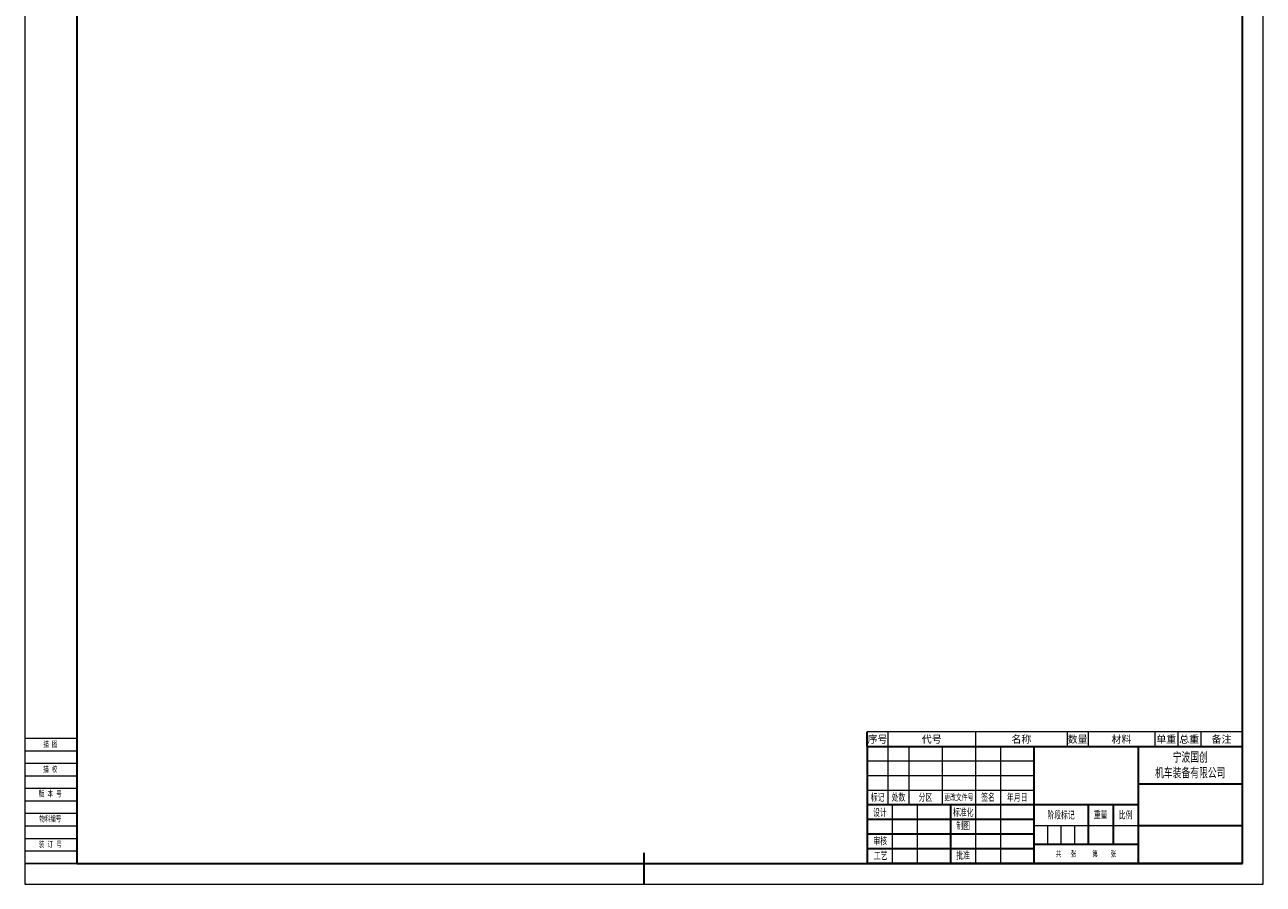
# Model space of a CAD drawing. Extents: x -584 to 10, y -66 to 775.
# Tile 1 of 2: x -584 to 10, y -66 to 346. Entities that reach past the tile are written whole.
import ezdxf
from ezdxf.enums import TextEntityAlignment as Align

# ---------------------------------------------------------------- set-up
doc = ezdxf.new("R2010")
doc.units = 0
doc.header["$MEASUREMENT"] = 0
doc.layers.get('0').update_dxf_attribs({"linetype": 'CONTINUOUS'})
for name, color, linetype, lineweight in [('02标注线', 3, 'CONTINUOUS', 18), ('03细实线', 4, 'CONTINUOUS', 15), ('尺寸线层', 3, 'CONTINUOUS', 18), ('粗实线层', 7, 'CONTINUOUS', 35), ('细实线', 4, 'CONTINUOUS', 13), ('细实线层', 7, 'CONTINUOUS', 18)]:
    doc.layers.add(name, color=color, linetype=linetype, lineweight=lineweight)
doc.layers.add('1', color=7, linetype='CONTINUOUS')
doc.styles.add('仿宋', font='simfang.ttf', dxfattribs={"width": 0.67, "height": 2.8})
doc.styles.add('宋体', font='txt')
doc.styles.add('标准', font='txt.shx', dxfattribs={"bigfont": 'gbcbig.shx'})

# ---------------------------------------------------------------- blocks, each defined once
blk = doc.blocks.new('$CAXA_FRAME_13B17AC1$_5')
at = {"layer": '粗实线层'}
for p, q in [((-272, 410.5), (-272, -410.5)), ((287, -410.5), (287, 410.5)), ((0, -420.5), (0, -405.5)), ((-272, -410.5), (287, -410.5))]:
    blk.add_line(p, q, dxfattribs=at)
at = {"layer": '细实线层'}
for p, q in [((-297, 420.5), (-297, -420.5)), ((297, -420.5), (297, 420.5)), ((-297, -420.5), (297, -420.5))]:
    blk.add_line(p, q, dxfattribs=at)
blk = doc.blocks.new('SPCADTITLE')
at = {"layer": '粗实线层'}
for p, q in [((-180, 56), (-180, 0)), ((-180, 56), (0, 56)), ((-100, 56), (-100, 0)), ((-50, 56), (-50, 0)), ((0, 0), (0, 56)), ((0, 38), (-50, 38)), ((-50, 28), (-180, 28)), ((-140, 28), (-140, 0)), ((-74, 28), (-74, 9)), ((-62, 28), (-62, 9)), ((-100, 21), (-180, 21)), ((0, 18), (-50, 18)), ((-100, 14), (-180, 14)), ((-100, 7), (-180, 7)), ((-50, 9), (-100, 9)), ((0, 0), (-180, 0))]:
    blk.add_line(p, q, dxfattribs=at)
at = {"layer": '细实线层'}
for p, q in [((-170, 56), (-170, 28)), ((-160, 56), (-160, 28)), ((-144, 56), (-144, 28)), ((-128, 56), (-128, 0)), ((-116, 56), (-116, 0)), ((-100, 49), (-180, 49)), ((-100, 42), (-180, 42)), ((-584, 36), (-559, 36)), ((-584, 30), (-559, 30)), ((-100, 35), (-180, 35)), ((-584, 24), (-559, 24)), ((-168, 28), (-168, 0)), ((-156, 28), (-156, 0)), ((-584, 18), (-559, 18)), ((-50, 18), (-100, 18)), ((-93.5, 18), (-93.5, 9)), ((-87, 18), (-87, 9)), ((-80.5, 18), (-80.5, 9)), ((-584, 12), (-559, 12))]:
    blk.add_line(p, q, dxfattribs=at)
at = {"layer": '02标注线', "char_height": 3.5, "attachment_point": 5, "line_spacing_factor": 0.963108, "style": '仿宋'}
for s, insert, width in [('阶段标记', (-87, 23), 26), ('重量', (-68, 23.25), 12), ('比例', (-56, 23), 12)]:
    blk.add_mtext(s, dxfattribs=dict(at, insert=insert, width=width))
at = {"layer": '03细实线', "style": '仿宋'}
for tag, height, width, p in [('USR_DJ', 3.5, 0.699444, (-68, 13.5)), ('比例', 3.5, 0.699444, (-56, 13.5)), ('共几张', 2, 0.67, (-84.11, 4.69)), ('第几张', 2, 0.67, (-66.9, 4.71))]:
    blk.add_attdef(tag, text='', height=height, dxfattribs=dict(at, width=width)).set_placement(p, align=Align.MIDDLE_CENTER)
at = {"layer": '1'}
for tag, height, style, width, p, p2 in [('SHEJI', 6.36, '宋体', 0.506972, (-167.75, 21.36), (-156.22, 21.36)), ('RIQI1', 2.8, '仿宋', 0.932592, (-153.13, 22.72), (-143.58, 22.72)), ('BIAOZHUNHUA', 6.36, '宋体', 0.230442, (-127.75, 21.36), (-116.22, 21.36)), ('RIQI4', 2.8, '仿宋', 0.932592, (-113.13, 22.72), (-103.58, 22.72)), ('ZHITU', 6.36, '宋体', 0.506972, (-127.75, 14.36), (-116.22, 14.36)), ('RIQI5', 2.8, '仿宋', 0.932592, (-113.13, 15.72), (-103.58, 15.72)), ('SHENHE', 6.36, '宋体', 0.422477, (-167.75, 7.36), (-156.22, 7.36)), ('GONGYI', 6.36, '宋体', 0.422477, (-167.75, 0.36), (-156.22, 0.36)), ('RIQI2', 2.8, '仿宋', 0.932592, (-153.13, 8.72), (-143.58, 8.72)), ('PIZHUN', 6.36, '宋体', 0.422477, (-127.75, 0.36), (-116.22, 0.36)), ('RIQI3', 2.8, '仿宋', 0.932592, (-153.13, 1.72), (-143.58, 1.72)), ('RIQI6', 2.8, '仿宋', 0.932592, (-113.13, 1.72), (-103.58, 1.72))]:
    blk.add_attdef(tag, text='', height=height, dxfattribs=dict(at, style=style, width=width)).set_placement(p, p2, align=Align.FIT)
at = {"layer": '1', "style": '标准', "width": 0.667, "flags": 1}
blk.add_attdef('ITEMKINDID', text='', height=2.5, dxfattribs=at).set_placement((-108.09, 10.09), align=Align.MIDDLE_CENTER)
at = {"layer": '尺寸线层', "attachment_point": 5, "line_spacing_factor": 0.963108, "style": '仿宋'}
for s, insert, char_height, width in [('版 本 号', (-571.74, 33.24), 2.8, 39.9562), ('标记', (-175, 31.5), 3.5, 16), ('处数', (-165, 31.5), 3.5, 16), ('分区', (-152, 31.5), 3.5, 16), ('更改文件号', (-136, 31.5), 3, 16), ('签名', (-122, 31.5), 3.5, 16), ('年月日', (-108, 31.5), 3.5, 16), ('设计', (-173.87, 24.21), 3.5, 16), ('标准化', (-133.87, 24.28), 3.5, 16), ('物料编号', (-571.74, 21.24), 2.8, 39.9562), ('制图', (-133.95, 17.92), 3.5, 16), ('审核', (-173.72, 10.6), 3.5, 16), ('工艺', (-173.5, 3.57), 3.5, 16), ('批准', (-133.95, 3.65), 3.5, 16), ('共   张     第    张', (-75.02, 4.44), 2.8, 46.2253)]:
    blk.add_mtext(s, dxfattribs=dict(at, insert=insert, char_height=char_height, width=width))
at = {"layer": '细实线', "insert": (-25, 47), "char_height": 4.5, "width": 50, "attachment_point": 5, "style": '仿宋'}
blk.add_mtext('{\\C3;宁波国创\\P机车装备有限公司}', dxfattribs=at)
at = {"layer": '细实线', "style": '仿宋', "width": 0.67}
for tag, p in [('MATERIAL', (-75, 42)), ('ITEMNAME', (-25, 28)), ('DRAWID', (-25, 9))]:
    blk.add_attdef(tag, text='', height=4.2, dxfattribs=at).set_placement(p, align=Align.MIDDLE_CENTER)
at = {"layer": '细实线', "ltscale": 0.5, "style": '宋体', "width": 0.455714}
blk.add_attdef('REVLABEL', text='', height=2.5, dxfattribs=at).set_placement((-574.57, 25.83), (-568.05, 25.83), align=Align.FIT)
at = {"layer": '细实线', "ltscale": 0.5, "style": '仿宋', "width": 0.67}
blk.add_attdef('ITEMCODE', text='', height=2.8, dxfattribs=at).set_placement((-571.7, 14.98), align=Align.MIDDLE_CENTER)
blk = doc.blocks.new('SPCADBOM')
for p, q in [((0, 7), (0, 0)), ((0, 0), (-180, 0))]:
    blk.add_line(p, q)
at = {"layer": '03细实线', "color": 0}
blk.add_line((0, 7), (-180, 7), dxfattribs=at)
at = {"layer": '03细实线'}
for p, q in [((-170, 7), (-170, 0)), ((-128, 7), (-128, 0)), ((-84, 7), (-84, 0)), ((-74, 7), (-74, 0)), ((-42, 7), (-42, 0)), ((-31, 7), (-31, 0)), ((-20, 7), (-20, 0))]:
    blk.add_line(p, q, dxfattribs=at)
at = {"layer": '粗实线层'}
blk.add_line((-180, 0), (-180, 7), dxfattribs=at)
at = {"layer": '细实线', "style": '仿宋'}
for tag, p in [('PI_INCEALSEQ', (-175, 3.5)), ('DRAWID', (-149, 3.5)), ('ITEMNAME', (-106, 3.5)), ('QTY', (-79, 3.5)), ('MATERIAL', (-58, 3.5)), ('USR_DJ', (-36.5, 3.5)), ('USR_ZJ', (-25.5, 3.5)), ('NOTE', (-10, 3.5))]:
    blk.add_attdef(tag, text='', height=3.5, dxfattribs=at).set_placement(p, align=Align.MIDDLE_CENTER)
at = {"layer": '细实线', "style": '仿宋', "flags": 1}
blk.add_attdef('ITEMCODE', text='', height=3.5, dxfattribs=at).set_placement((7.67, 3.51), align=Align.MIDDLE_CENTER)

msp = doc.modelspace()

# ---------------------------------------------------------------- linework, layer by layer
msp.add_line((-559, -56), (-584, -56))
at = {"layer": '细实线层'}
for p, q in [((-584, 4), (-559, 4)), ((-584, -2), (-559, -2)), ((-584, -8), (-559, -8)), ((-584, -14), (-559, -14)), ((-584, -50), (-559, -50))]:
    msp.add_line(p, q, dxfattribs=at)

# ---------------------------------------------------------------- block references
msp.add_blockref('SPCADBOM', (0, 0)).add_auto_attribs({'PI_INCEALSEQ': '序号', 'ITEMNAME': '名称', 'QTY': '数量', 'MATERIAL': '材料', 'USR_DJ': '单重', 'USR_ZJ': '总重', 'NOTE': '备注', 'DRAWID': '代号'})
msp.add_blockref('SPCADTITLE', (0, -56))
at = {"layer": '粗实线层'}
msp.add_blockref('$CAXA_FRAME_13B17AC1$_5', (-287, 354.5), dxfattribs=at)

# ---------------------------------------------------------------- texts
at = {"layer": '尺寸线层', "style": '仿宋', "width": 0.67}
for s, p in [('描 图', (-575.1, -0.23)), ('描 校', (-575.17, -12.21)), ('装 订 号', (-577.23, -48.23))]:
    msp.add_text(s, height=2.8, dxfattribs=at).set_placement(p)

doc.saveas('drawing.dxf')
